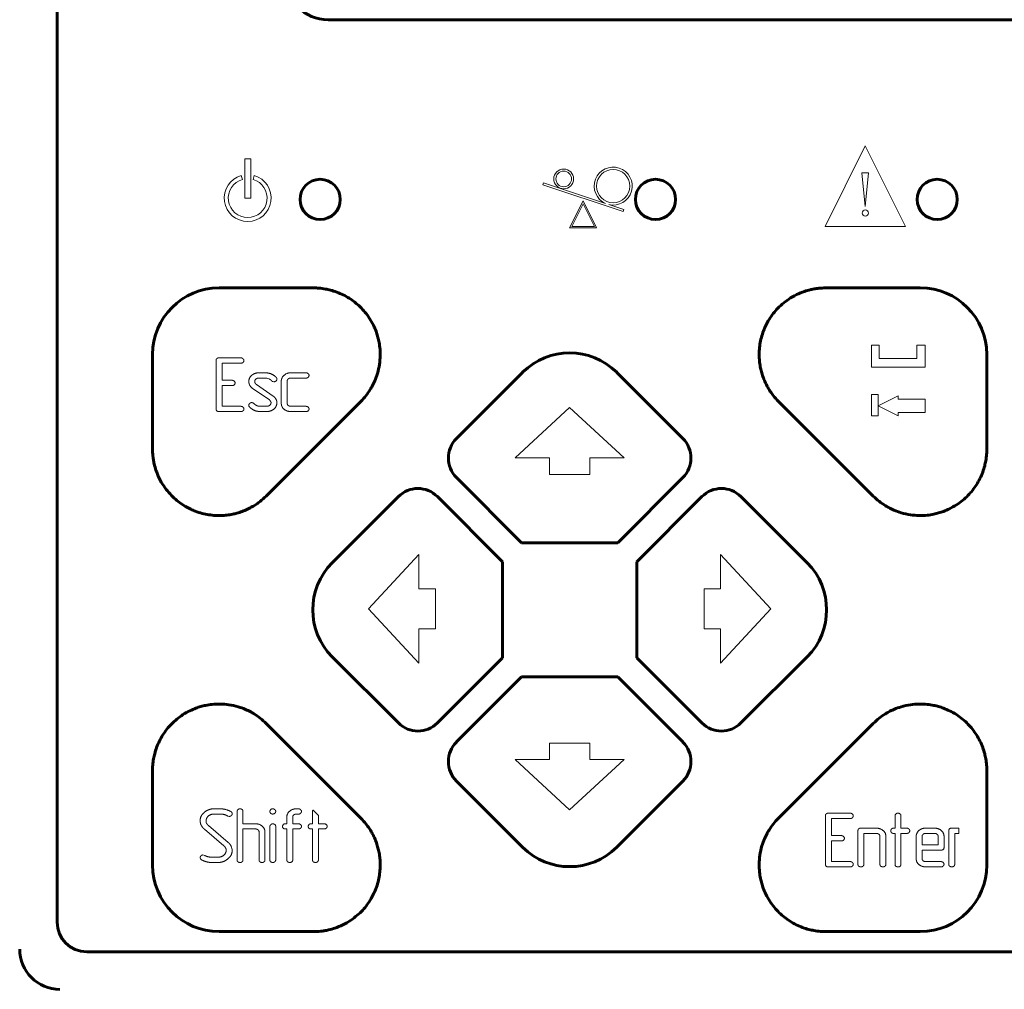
# Model space of a CAD drawing. Header units: millimetres. Extents: x 0 to 420, y 0 to 297.
# Tile 5 of 26: x 129 to 148, y 224 to 242. Entities that reach past the tile are written whole.
import ezdxf

# ---------------------------------------------------------------- set-up
doc = ezdxf.new("R2010")
doc.units = ezdxf.units.MM
doc.linetypes.add('K5LT_BASIC', pattern=[0])
doc.linetypes.add('K5LT_THIN', pattern=[0])
for name, color, linetype, true_color in [('DIM', 6, 'Continuous', 0xff00ff), ('G', 3, 'Continuous', 0x00ff00), ('R', 1, 'Continuous', 0xff0000), ('WELDING', 7, 'Continuous', 0xffffff)]:
    doc.layers.add(name, color=color, linetype=linetype, true_color=true_color)
doc.styles.add('KDIMTEXTSTYLE', font='GOST_AU.SHX', dxfattribs={"width": 0.96, "oblique": 15, "height": 5})
doc.dimstyles.new('KDIMSTYLE (1.00)', dxfattribs={"dimtxt": 5, "dimasz": 1, "dimexe": 2, "dimexo": 0, "dimgap": 1, "dimtad": 1, "dimtxsty": 'KDIMTEXTSTYLE', "dimsah": 1, "dimcen": 0, "dimdle": 1, "dimadec": 0, "dimazin": 0, "dimtfac": 0.667, "dimtmove": 0, "dimatfit": 3, "dimfxl": 1, "dimtvp": 1, "dimtolj": 1, "dimtzin": 0, "dimarcsym": 0})

# ---------------------------------------------------------------- blocks, each defined once
blk = doc.blocks.new('KDIMARROW_03')
at = {"layer": 'G', "color": 0, "linetype": 'K5LT_BASIC', "lineweight": 60}
blk.add_line((-0.884, -0.884), (0.884, 0.884), dxfattribs=at)
at = {"layer": 'R', "color": 0, "linetype": 'K5LT_THIN', "lineweight": 18}
for q in [(-1, 0), (2, 0)]:
    blk.add_line((0, 0), q, dxfattribs=at)

msp = doc.modelspace()

# ---------------------------------------------------------------- linework, layer by layer
at = {"layer": 'G', "color": 5, "linetype": 'K5LT_BASIC', "lineweight": 60, "true_color": 0x0000ff}
for p, q in [((130.196, 252.718), (130.196, 225.218)), ((135.246, 242.043), (158.746, 242.043)), ((134.977, 237.043), (133.212, 237.043)), ((146.281, 237.043), (144.516, 237.043)), ((131.972, 234.038), (131.972, 235.803)), ((147.521, 235.803), (147.521, 234.038)), ((138.87, 235.469), (137.636, 234.236)), ((141.857, 234.236), (140.623, 235.469)), ((134.088, 233.161), (135.854, 234.927)), ((143.639, 234.927), (145.405, 233.161)), ((137.636, 233.508), (138.851, 232.293)), ((141.857, 233.508), (140.642, 232.293)), ((136.554, 233.154), (135.321, 231.92)), ((137.282, 233.154), (138.496, 231.939)), ((142.211, 233.154), (140.996, 231.939)), ((144.172, 231.92), (142.939, 233.154)), ((138.851, 232.293), (140.642, 232.293)), ((138.496, 230.148), (138.496, 231.939)), ((140.996, 231.939), (140.996, 230.148)), ((135.321, 230.167), (136.554, 228.933)), ((137.282, 228.933), (138.496, 230.148)), ((142.211, 228.933), (140.996, 230.148)), ((142.939, 228.933), (144.172, 230.167)), ((137.636, 228.579), (138.851, 229.793)), ((140.642, 229.793), (138.851, 229.793)), ((141.857, 228.579), (140.642, 229.793)), ((135.854, 227.16), (134.088, 228.926)), ((143.639, 227.16), (145.405, 228.926)), ((131.972, 226.284), (131.972, 228.049)), ((147.521, 226.284), (147.521, 228.049)), ((137.636, 227.851), (138.87, 226.618)), ((140.623, 226.618), (141.857, 227.851)), ((133.212, 225.044), (134.977, 225.044)), ((144.516, 225.044), (146.281, 225.044)), ((130.746, 224.668), (163.246, 224.668))]:
    msp.add_line(p, q, dxfattribs=at)
for centre in [(135.096, 238.693), (141.346, 238.693), (146.596, 238.693)]:
    msp.add_circle(centre, 0.375, dxfattribs=at)
for centre, radius, start, end in [((135.246, 242.843), 0.8, 180, 270), ((133.214, 235.801), 1.242, 90.1006, 179.8994), ((146.279, 235.801), 1.242, 0.1006, 89.8994), ((139.746, 234.59), 1.242, 45.1006, 134.8994), ((138.001, 233.872), 0.515, 135.1123, 224.8877), ((141.492, 233.872), 0.515, 315.1123, 44.8877), ((136.918, 232.789), 0.515, 45.1123, 134.8877), ((142.575, 232.789), 0.515, 45.1123, 134.8877), ((136.2, 231.043), 1.242, 135.1006, 224.8994), ((143.293, 231.043), 1.242, 315.1006, 44.8994), ((136.918, 229.298), 0.515, 225.1123, 314.8877), ((142.575, 229.298), 0.515, 225.1123, 314.8877), ((138.001, 228.215), 0.515, 135.1123, 224.8877), ((141.492, 228.215), 0.515, 315.1123, 44.8877), ((139.746, 227.497), 1.242, 225.1006, 314.8994), ((133.214, 226.286), 1.242, 180.1006, 269.8994), ((146.279, 226.286), 1.242, 270.1006, 359.8994), ((130.746, 225.218), 0.55, 180, 270), ((130.246, 224.718), 0.75, 180, 270)]:
    msp.add_arc(centre, radius, start, end, dxfattribs=at)
at = {"layer": 'R', "color": 7, "linetype": 'K5LT_THIN', "lineweight": 18}
for p, q in [((145.255, 239.689), (144.505, 238.189)), ((146.005, 238.189), (145.255, 239.689)), ((133.803, 239.447), (133.69, 239.447)), ((133.69, 239.447), (133.69, 238.718)), ((133.803, 238.718), (133.803, 239.447)), ((133.647, 239.067), (133.626, 239.139)), ((133.867, 239.139), (133.846, 239.067)), ((145.318, 239.189), (145.193, 239.189)), ((145.193, 239.189), (145.255, 238.564)), ((145.255, 238.564), (145.318, 239.189)), ((139.258, 239.004), (139.246, 238.968)), ((139.246, 238.968), (140.746, 238.468)), ((140.417, 238.618), (139.258, 239.004)), ((133.69, 238.718), (133.803, 238.718)), ((139.996, 238.664), (139.746, 238.164)), ((139.996, 238.609), (139.786, 238.188)), ((140.246, 238.164), (139.996, 238.664)), ((140.207, 238.188), (139.996, 238.609)), ((140.758, 238.504), (140.475, 238.598)), ((140.746, 238.468), (140.758, 238.504)), ((139.786, 238.188), (140.207, 238.188)), ((144.505, 238.189), (146.005, 238.189)), ((139.746, 238.164), (140.246, 238.164)), ((145.517, 235.979), (145.371, 235.979)), ((145.371, 235.979), (145.371, 235.564)), ((145.517, 235.727), (145.517, 235.979)), ((146.219, 235.979), (146.219, 235.727)), ((146.371, 235.979), (146.219, 235.979)), ((146.371, 235.564), (146.371, 235.979)), ((133.157, 235.691), (133.157, 234.787)), ((133.62, 235.739), (133.21, 235.739)), ((133.267, 235.321), (133.267, 235.641)), ((133.267, 235.641), (133.62, 235.641)), ((146.219, 235.727), (145.517, 235.727)), ((134.069, 235.461), (133.956, 235.461)), ((134.834, 235.461), (134.548, 235.461)), ((145.371, 235.564), (146.371, 235.564)), ((133.456, 235.321), (133.267, 235.321)), ((133.771, 235.264), (133.782, 235.23)), ((133.956, 235.363), (134.068, 235.363)), ((134.104, 235.359), (134.139, 235.349)), ((134.212, 235.296), (134.233, 235.294)), ((134.29, 235.356), (134.281, 235.372)), ((134.29, 235.341), (134.29, 235.356)), ((134.372, 235.309), (134.372, 234.891)), ((134.482, 234.924), (134.482, 235.307)), ((134.549, 235.363), (134.834, 235.363)), ((133.267, 235.223), (133.456, 235.223)), ((133.267, 234.836), (133.267, 235.223)), ((133.831, 235.175), (134.15, 234.955)), ((134.222, 235.026), (133.908, 235.243)), ((134.482, 234.924), (134.482, 234.892)), ((145.493, 235.055), (145.372, 235.055)), ((145.372, 235.055), (145.372, 234.656)), ((145.493, 234.656), (145.493, 235.055)), ((145.871, 235.031), (145.496, 234.843)), ((145.871, 234.968), (145.871, 235.031)), ((146.373, 234.968), (145.871, 234.968)), ((146.373, 234.718), (146.373, 234.968)), ((133.21, 234.739), (133.62, 234.739)), ((133.62, 234.836), (133.267, 234.836)), ((133.766, 234.856), (133.769, 234.841)), ((133.769, 234.841), (133.778, 234.826)), ((134.099, 234.836), (133.986, 234.836)), ((133.987, 234.739), (134.099, 234.739)), ((134.548, 234.739), (134.834, 234.739)), ((134.549, 234.836), (134.834, 234.836)), ((139.746, 234.812), (138.732, 233.873)), ((140.761, 233.873), (139.746, 234.812)), ((145.496, 234.843), (145.871, 234.656)), ((145.871, 234.718), (146.373, 234.718)), ((145.871, 234.656), (145.871, 234.718)), ((145.372, 234.656), (145.493, 234.656)), ((138.732, 233.873), (139.371, 233.873)), ((139.371, 233.873), (139.371, 233.566)), ((140.121, 233.873), (140.761, 233.873)), ((140.121, 233.566), (140.121, 233.873)), ((139.371, 233.566), (140.121, 233.566)), ((136.936, 232.076), (135.996, 231.062)), ((136.936, 231.437), (136.936, 232.076)), ((142.557, 232.076), (142.557, 231.437)), ((143.496, 231.062), (142.557, 232.076)), ((137.243, 231.437), (136.936, 231.437)), ((137.243, 230.687), (137.243, 231.437)), ((142.25, 231.437), (142.25, 230.687)), ((142.557, 231.437), (142.25, 231.437)), ((135.996, 231.062), (136.936, 230.048)), ((142.557, 230.048), (143.496, 231.062)), ((136.936, 230.687), (137.243, 230.687)), ((136.936, 230.048), (136.936, 230.687)), ((142.25, 230.687), (142.557, 230.687)), ((142.557, 230.687), (142.557, 230.048)), ((140.121, 228.559), (139.371, 228.559)), ((139.371, 228.559), (139.371, 228.251)), ((140.121, 228.251), (140.121, 228.559)), ((138.732, 228.251), (139.746, 227.312)), ((139.371, 228.251), (138.732, 228.251)), ((139.746, 227.312), (140.761, 228.251)), ((140.761, 228.251), (140.121, 228.251)), ((133.239, 227.333), (133.118, 227.333)), ((133.118, 227.235), (133.238, 227.235)), ((133.375, 227.198), (133.4, 227.192)), ((133.548, 227.286), (133.548, 226.381)), ((133.657, 227.055), (133.657, 227.286)), ((134.475, 227.17), (134.475, 227.182)), ((134.585, 227.06), (134.585, 227.181)), ((134.652, 227.333), (134.693, 227.333)), ((134.652, 227.235), (134.693, 227.235)), ((134.954, 227.055), (134.954, 227.286)), ((135.063, 227.21), (134.963, 227.311)), ((135.063, 227.055), (135.063, 227.21)), ((144.513, 226.665), (144.513, 227.203)), ((144.976, 227.251), (144.566, 227.251)), ((145.81, 227.204), (145.81, 226.973)), ((145.92, 226.973), (145.92, 227.204)), ((132.972, 227.084), (132.97, 227.108)), ((132.974, 227.073), (132.972, 227.084)), ((132.98, 227.061), (132.974, 227.073)), ((133.383, 226.704), (133.015, 227.02)), ((133.888, 227.055), (133.657, 227.055)), ((134.159, 227.006), (134.159, 226.38)), ((134.268, 226.38), (134.268, 227.006)), ((134.475, 227.055), (134.448, 227.055)), ((134.475, 227.17), (134.475, 227.055)), ((134.585, 227.055), (134.585, 227.06)), ((134.589, 227.055), (134.585, 227.06)), ((134.589, 227.055), (134.585, 227.055)), ((134.589, 227.055), (134.693, 227.055)), ((134.926, 227.055), (134.954, 227.055)), ((135.063, 227.055), (135.172, 227.055)), ((144.623, 226.833), (144.623, 227.153)), ((144.976, 227.153), (144.623, 227.153)), ((132.94, 226.952), (132.937, 226.955)), ((132.94, 226.952), (133.302, 226.644)), ((133.657, 226.958), (133.887, 226.958)), ((133.657, 226.38), (133.657, 226.958)), ((133.958, 226.901), (133.958, 226.38)), ((134.067, 226.381), (134.067, 226.903)), ((134.448, 226.958), (134.475, 226.958)), ((134.475, 226.958), (134.475, 226.38)), ((134.585, 226.38), (134.585, 226.958)), ((134.585, 226.958), (134.687, 226.958)), ((134.687, 226.958), (134.693, 226.958)), ((134.926, 226.958), (134.954, 226.958)), ((134.954, 226.691), (134.954, 226.958)), ((135.063, 226.958), (135.172, 226.958)), ((135.063, 226.581), (135.063, 226.958)), ((144.681, 226.833), (144.623, 226.833)), ((144.811, 226.833), (144.681, 226.833)), ((145.119, 226.925), (145.119, 226.299)), ((145.46, 226.973), (145.172, 226.973)), ((145.229, 226.299), (145.229, 226.875)), ((145.229, 226.875), (145.459, 226.875)), ((145.529, 226.819), (145.529, 226.299)), ((145.639, 226.299), (145.639, 226.821)), ((145.81, 226.973), (145.783, 226.973)), ((145.783, 226.875), (145.81, 226.875)), ((145.81, 226.875), (145.81, 226.298)), ((146.028, 226.973), (145.92, 226.973)), ((145.92, 226.298), (145.92, 226.875)), ((145.92, 226.875), (146.028, 226.875)), ((146.204, 226.821), (146.204, 226.403)), ((146.314, 226.82), (146.314, 226.661)), ((146.545, 226.973), (146.379, 226.973)), ((146.544, 226.875), (146.38, 226.875)), ((146.614, 226.661), (146.614, 226.82)), ((146.723, 226.611), (146.723, 226.82)), ((146.812, 226.299), (146.812, 226.925)), ((146.865, 226.973), (146.997, 226.973)), ((146.922, 226.875), (146.997, 226.875)), ((146.922, 226.299), (146.922, 226.875)), ((146.997, 226.875), (146.997, 226.973)), ((133.443, 226.621), (133.436, 226.637)), ((134.954, 226.691), (134.954, 226.38)), ((144.513, 226.665), (144.513, 226.299)), ((144.623, 226.735), (144.811, 226.735)), ((144.623, 226.349), (144.623, 226.735)), ((146.314, 226.661), (146.553, 226.661)), ((146.553, 226.661), (146.614, 226.661)), ((132.94, 226.466), (132.912, 226.473)), ((132.94, 226.466), (132.94, 226.466)), ((133.343, 226.579), (133.345, 226.556)), ((133.451, 226.593), (133.443, 226.621)), ((133.455, 226.575), (133.451, 226.593)), ((133.455, 226.555), (133.455, 226.575)), ((135.063, 226.38), (135.063, 226.581)), ((146.314, 226.404), (146.314, 226.563)), ((146.314, 226.563), (146.553, 226.563)), ((146.553, 226.563), (146.667, 226.563)), ((132.865, 226.401), (132.86, 226.422)), ((132.883, 226.385), (132.865, 226.401)), ((133.194, 226.431), (133.075, 226.431)), ((133.076, 226.333), (133.195, 226.333)), ((144.976, 226.349), (144.623, 226.349)), ((146.553, 226.349), (146.38, 226.349)), ((146.553, 226.349), (146.668, 226.349)), ((144.566, 226.251), (144.976, 226.251)), ((146.38, 226.251), (146.553, 226.251)), ((146.553, 226.251), (146.668, 226.251))]:
    msp.add_line(p, q, dxfattribs=at)
for centre, radius in [((139.635, 239.075), 0.185), ((139.635, 239.075), 0.146), ((140.557, 238.942), 0.31), ((145.255, 238.439), 0.0579)]:
    msp.add_circle(centre, radius, dxfattribs=at)
for centre, radius, start, end in [((140.557, 238.942), 0.354, 256.4578, 246.6723), ((133.746, 238.718), 0.437, 105.9454, 74.0546), ((133.746, 238.718), 0.362, 105.9454, 74.0546)]:
    msp.add_arc(centre, radius, start, end, dxfattribs=at)
at = {"layer": 'WELDING', "color": 5, "linetype": 'K5LT_BASIC', "lineweight": 60, "true_color": 0x0000ff}
for points, knots in [([(135.854, 234.927), (135.888, 234.961), (135.951, 235.032), (136.02, 235.13), (136.073, 235.224), (136.121, 235.321), (136.17, 235.456), (136.205, 235.614), (136.218, 235.778), (136.212, 235.924), (136.193, 236.045), (136.168, 236.145), (136.136, 236.243), (136.088, 236.356), (136.02, 236.476), (135.935, 236.591), (135.844, 236.691), (135.745, 236.777), (135.64, 236.852), (135.526, 236.916), (135.408, 236.967), (135.297, 237.002), (135.186, 237.026), (135.082, 237.04), (135.009, 237.043), (134.977, 237.043)], [0, 0, 0, 0, 1.278843, 2.553876, 3.189554, 4.159827, 5.442819, 7.015457, 8.477176, 9.840154, 10.909523, 11.750216, 12.593991, 13.674711, 15.008204, 16.283778, 17.487936, 18.618552, 19.776502, 20.951977, 22.112499, 23.20438, 24.058553, 25.141096, 26, 26, 26, 26]), ([(144.516, 237.043), (144.473, 237.043), (144.408, 237.039), (144.316, 237.027), (144.227, 237.01), (144.109, 236.976), (143.971, 236.919), (143.831, 236.839), (143.707, 236.744), (143.604, 236.645), (143.518, 236.54), (143.449, 236.435), (143.397, 236.335), (143.353, 236.232), (143.317, 236.12), (143.291, 235.995), (143.278, 235.875), (143.277, 235.762), (143.285, 235.654), (143.301, 235.554), (143.325, 235.458), (143.355, 235.366), (143.393, 235.277), (143.436, 235.193), (143.485, 235.114), (143.55, 235.023), (143.604, 234.962), (143.639, 234.927)], [0, 0, 0, 0, 1.236217, 1.854995, 2.681235, 3.85145, 5.360052, 6.994259, 8.483797, 9.843237, 11.094487, 12.378264, 13.464323, 14.336423, 15.619792, 16.844343, 18.00518, 19.086244, 20.076344, 21.130832, 22.005423, 22.929882, 23.904215, 24.778009, 25.670789, 26.566036, 28, 28, 28, 28]), ([(131.972, 234.038), (131.972, 233.995), (131.976, 233.931), (131.988, 233.839), (132.005, 233.75), (132.038, 233.633), (132.095, 233.494), (132.175, 233.354), (132.27, 233.23), (132.369, 233.127), (132.474, 233.041), (132.579, 232.972), (132.679, 232.919), (132.782, 232.875), (132.894, 232.839), (133.019, 232.813), (133.139, 232.8), (133.251, 232.799), (133.36, 232.807), (133.457, 232.823), (133.551, 232.845), (133.644, 232.876), (133.741, 232.916), (133.831, 232.963), (133.908, 233.011), (133.994, 233.074), (134.053, 233.126), (134.088, 233.161)], [0, 0, 0, 0, 1.230812, 1.84721, 2.671, 3.839594, 5.347556, 6.982548, 8.472668, 9.832347, 11.083372, 12.366988, 13.452965, 14.325034, 15.60844, 16.833101, 17.994101, 19.075357, 20.065671, 21.120438, 21.892974, 22.864975, 23.942096, 24.918964, 25.765865, 26.560749, 28, 28, 28, 28]), ([(145.405, 233.161), (145.439, 233.127), (145.51, 233.064), (145.608, 232.995), (145.702, 232.942), (145.799, 232.894), (145.934, 232.845), (146.092, 232.81), (146.256, 232.797), (146.402, 232.803), (146.523, 232.822), (146.623, 232.847), (146.721, 232.879), (146.833, 232.927), (146.954, 232.995), (147.069, 233.08), (147.169, 233.171), (147.255, 233.269), (147.33, 233.375), (147.394, 233.489), (147.445, 233.607), (147.48, 233.718), (147.504, 233.829), (147.518, 233.933), (147.521, 234.005), (147.521, 234.038)], [0, 0, 0, 0, 1.278843, 2.553876, 3.189554, 4.159827, 5.442819, 7.015457, 8.477176, 9.840154, 10.909523, 11.750216, 12.593991, 13.674711, 15.008204, 16.283778, 17.487936, 18.618552, 19.776502, 20.951977, 22.112499, 23.20438, 24.058553, 25.141096, 26, 26, 26, 26]), ([(134.088, 228.926), (134.054, 228.96), (133.983, 229.023), (133.885, 229.092), (133.791, 229.145), (133.694, 229.193), (133.559, 229.242), (133.401, 229.277), (133.237, 229.29), (133.091, 229.284), (132.97, 229.265), (132.87, 229.24), (132.772, 229.208), (132.659, 229.16), (132.539, 229.092), (132.424, 229.007), (132.324, 228.916), (132.238, 228.817), (132.163, 228.712), (132.099, 228.598), (132.048, 228.48), (132.013, 228.369), (131.989, 228.258), (131.975, 228.154), (131.972, 228.081), (131.972, 228.049)], [0, 0, 0, 0, 1.278843, 2.553876, 3.189554, 4.159827, 5.442819, 7.015457, 8.477176, 9.840154, 10.909523, 11.750216, 12.593991, 13.674711, 15.008204, 16.283778, 17.487936, 18.618552, 19.776502, 20.951977, 22.112499, 23.20438, 24.058553, 25.141096, 26, 26, 26, 26]), ([(145.405, 228.926), (145.439, 228.96), (145.51, 229.023), (145.608, 229.092), (145.702, 229.145), (145.799, 229.193), (145.934, 229.242), (146.092, 229.277), (146.256, 229.29), (146.402, 229.284), (146.523, 229.265), (146.623, 229.24), (146.721, 229.208), (146.833, 229.16), (146.954, 229.092), (147.069, 229.007), (147.169, 228.916), (147.255, 228.817), (147.33, 228.712), (147.394, 228.598), (147.445, 228.48), (147.48, 228.369), (147.504, 228.258), (147.518, 228.154), (147.521, 228.081), (147.521, 228.049)], [0, 0, 0, 0, 1.278843, 2.553876, 3.189554, 4.159827, 5.442819, 7.015457, 8.477176, 9.840154, 10.909523, 11.750216, 12.593991, 13.674711, 15.008204, 16.283778, 17.487936, 18.618552, 19.776502, 20.951977, 22.112499, 23.20438, 24.058553, 25.141096, 26, 26, 26, 26]), ([(134.977, 225.044), (135.02, 225.044), (135.085, 225.048), (135.177, 225.06), (135.266, 225.077), (135.384, 225.111), (135.522, 225.168), (135.662, 225.248), (135.786, 225.343), (135.888, 225.442), (135.975, 225.547), (136.044, 225.652), (136.096, 225.752), (136.14, 225.855), (136.176, 225.967), (136.202, 226.092), (136.215, 226.212), (136.216, 226.325), (136.208, 226.433), (136.192, 226.533), (136.168, 226.629), (136.138, 226.721), (136.1, 226.81), (136.057, 226.894), (136.008, 226.973), (135.943, 227.064), (135.889, 227.125), (135.854, 227.16)], [0, 0, 0, 0, 1.236217, 1.854995, 2.681235, 3.85145, 5.360052, 6.994259, 8.483797, 9.843237, 11.094487, 12.378264, 13.464323, 14.336423, 15.619792, 16.844343, 18.00518, 19.086244, 20.076344, 21.130832, 22.005423, 22.929882, 23.904215, 24.778009, 25.670789, 26.566036, 28, 28, 28, 28]), ([(143.639, 227.16), (143.605, 227.126), (143.542, 227.055), (143.473, 226.957), (143.419, 226.863), (143.372, 226.766), (143.323, 226.631), (143.288, 226.473), (143.275, 226.309), (143.281, 226.163), (143.3, 226.042), (143.325, 225.942), (143.357, 225.844), (143.405, 225.731), (143.473, 225.611), (143.558, 225.496), (143.649, 225.396), (143.747, 225.31), (143.853, 225.235), (143.967, 225.171), (144.085, 225.12), (144.196, 225.085), (144.307, 225.061), (144.411, 225.047), (144.483, 225.044), (144.516, 225.044)], [0, 0, 0, 0, 1.278843, 2.553876, 3.189554, 4.159827, 5.442819, 7.015457, 8.477176, 9.840154, 10.909523, 11.750216, 12.593991, 13.674711, 15.008204, 16.283778, 17.487936, 18.618552, 19.776502, 20.951977, 22.112499, 23.20438, 24.058553, 25.141096, 26, 26, 26, 26])]:
    msp.add_open_spline(points, degree=3, knots=knots, dxfattribs=at)
at = {"layer": 'WELDING', "color": 7, "linetype": 'K5LT_THIN', "lineweight": 18}
for points in [[(133.21, 235.739), (133.157, 235.739), (133.157, 235.691)], [(133.676, 235.69), (133.676, 235.708), (133.641, 235.739), (133.62, 235.739)], [(133.62, 235.641), (133.647, 235.641), (133.676, 235.672), (133.676, 235.69)], [(133.956, 235.461), (133.872, 235.461), (133.818, 235.411)], [(134.281, 235.372), (134.242, 235.415), (134.132, 235.461), (134.069, 235.461)], [(134.548, 235.461), (134.473, 235.461), (134.372, 235.367), (134.372, 235.309)], [(134.889, 235.412), (134.889, 235.43), (134.854, 235.461), (134.834, 235.461)], [(133.511, 235.272), (133.511, 235.29), (133.476, 235.321), (133.456, 235.321)], [(133.456, 235.223), (133.482, 235.223), (133.511, 235.254), (133.511, 235.272)], [(133.818, 235.411), (133.766, 235.364), (133.766, 235.297)], [(133.766, 235.297), (133.766, 235.283), (133.771, 235.264)], [(133.876, 235.296), (133.876, 235.323), (133.919, 235.363), (133.956, 235.363)], [(133.908, 235.243), (133.876, 235.266), (133.876, 235.296)], [(134.068, 235.363), (134.086, 235.363), (134.104, 235.359)], [(134.139, 235.349), (134.173, 235.335), (134.193, 235.312)], [(134.193, 235.312), (134.199, 235.305), (134.204, 235.301)], [(134.204, 235.301), (134.206, 235.299), (134.212, 235.296)], [(134.233, 235.294), (134.255, 235.294), (134.272, 235.307)], [(134.272, 235.307), (134.29, 235.323), (134.29, 235.341)], [(134.482, 235.307), (134.482, 235.33), (134.52, 235.363), (134.549, 235.363)], [(134.834, 235.363), (134.86, 235.363), (134.889, 235.394), (134.889, 235.412)], [(133.782, 235.23), (133.802, 235.196), (133.831, 235.175)], [(133.82, 234.905), (133.797, 234.905), (133.766, 234.871), (133.766, 234.856)], [(133.843, 234.901), (133.833, 234.905), (133.82, 234.905)], [(133.863, 234.886), (133.854, 234.898), (133.843, 234.901)], [(133.917, 234.849), (133.878, 234.869), (133.863, 234.886)], [(134.181, 234.904), (134.181, 234.878), (134.136, 234.836), (134.099, 234.836)], [(134.15, 234.955), (134.181, 234.927), (134.181, 234.904)], [(134.273, 234.968), (134.255, 235.004), (134.222, 235.026)], [(134.237, 234.788), (134.29, 234.836), (134.29, 234.902)], [(134.29, 234.902), (134.29, 234.937), (134.273, 234.968)], [(134.372, 234.891), (134.372, 234.857), (134.386, 234.828)], [(134.549, 234.836), (134.52, 234.836), (134.482, 234.869), (134.482, 234.892)], [(133.157, 234.787), (133.157, 234.739), (133.21, 234.739)], [(133.676, 234.788), (133.676, 234.806), (133.641, 234.836), (133.62, 234.836)], [(133.62, 234.739), (133.647, 234.739), (133.676, 234.77), (133.676, 234.788)], [(133.778, 234.826), (133.819, 234.782), (133.922, 234.739), (133.987, 234.739)], [(133.986, 234.836), (133.947, 234.836), (133.917, 234.849)], [(134.099, 234.739), (134.183, 234.739), (134.237, 234.788)], [(134.889, 234.788), (134.889, 234.806), (134.854, 234.836), (134.834, 234.836)], [(134.834, 234.739), (134.86, 234.739), (134.889, 234.77), (134.889, 234.788)], [(132.927, 227.257), (132.86, 227.202), (132.86, 227.112)], [(132.94, 227.269), (132.933, 227.263), (132.927, 227.257)], [(133.118, 227.333), (133.015, 227.333), (132.94, 227.269)], [(132.97, 227.108), (132.97, 227.161), (133.053, 227.235), (133.118, 227.235)], [(133.238, 227.235), (133.313, 227.235), (133.375, 227.198)], [(133.433, 227.281), (133.391, 227.306), (133.282, 227.333), (133.239, 227.333)], [(133.4, 227.192), (133.424, 227.192), (133.459, 227.222), (133.459, 227.243)], [(133.459, 227.243), (133.454, 227.26), (133.44, 227.278), (133.433, 227.281)], [(133.601, 227.334), (133.58, 227.334), (133.548, 227.303), (133.548, 227.286)], [(133.657, 227.286), (133.657, 227.309), (133.621, 227.334), (133.601, 227.334)], [(134.212, 227.334), (134.186, 227.334), (134.159, 227.297), (134.159, 227.285)], [(134.159, 227.285), (134.159, 227.263), (134.187, 227.236), (134.212, 227.236)], [(134.268, 227.285), (134.268, 227.306), (134.229, 227.334), (134.212, 227.334)], [(134.212, 227.236), (134.239, 227.236), (134.268, 227.267), (134.268, 227.285)], [(134.652, 227.333), (134.579, 227.333), (134.475, 227.245), (134.475, 227.182)], [(134.585, 227.181), (134.585, 227.203), (134.624, 227.235), (134.652, 227.235)], [(134.748, 227.284), (134.748, 227.302), (134.713, 227.333), (134.693, 227.333)], [(134.693, 227.235), (134.719, 227.235), (134.748, 227.267), (134.748, 227.284)], [(134.963, 227.311), (134.954, 227.299), (134.954, 227.286)], [(144.566, 227.251), (144.513, 227.251), (144.513, 227.203)], [(145.031, 227.202), (145.031, 227.22), (144.996, 227.251), (144.976, 227.251)], [(145.017, 227.169), (145.031, 227.184), (145.031, 227.202)], [(145.864, 227.252), (145.843, 227.252), (145.81, 227.221), (145.81, 227.204)], [(145.92, 227.204), (145.92, 227.227), (145.884, 227.252), (145.864, 227.252)], [(132.86, 227.112), (132.86, 227.067), (132.878, 227.027)], [(132.878, 227.027), (132.907, 226.98), (132.937, 226.955)], [(133.015, 227.02), (132.989, 227.046), (132.98, 227.061)], [(134.067, 226.903), (134.067, 226.968), (133.962, 227.055), (133.888, 227.055)], [(134.213, 227.053), (134.191, 227.053), (134.159, 227.021), (134.159, 227.006)], [(134.268, 227.006), (134.268, 227.029), (134.232, 227.053), (134.213, 227.053)], [(134.448, 227.055), (134.421, 227.055), (134.394, 227.019), (134.394, 227.006)], [(134.394, 227.006), (134.394, 226.987), (134.409, 226.97)], [(134.748, 227.006), (134.748, 227.025), (134.713, 227.055), (134.693, 227.055)], [(134.693, 226.958), (134.719, 226.958), (134.748, 226.989), (134.748, 227.006)], [(134.926, 227.055), (134.9, 227.055), (134.873, 227.019), (134.873, 227.006)], [(134.873, 227.006), (134.873, 226.987), (134.888, 226.97)], [(135.227, 227.006), (135.227, 227.025), (135.192, 227.055), (135.172, 227.055)], [(135.172, 226.958), (135.198, 226.958), (135.227, 226.989), (135.227, 227.006)], [(144.976, 227.153), (145, 227.153), (145.014, 227.166)], [(133.887, 226.958), (133.918, 226.958), (133.958, 226.924), (133.958, 226.901)], [(134.409, 226.97), (134.424, 226.958), (134.448, 226.958)], [(134.888, 226.97), (134.903, 226.958), (134.926, 226.958)], [(144.867, 226.784), (144.867, 226.802), (144.832, 226.833), (144.811, 226.833)], [(145.172, 226.973), (145.119, 226.973), (145.119, 226.925)], [(145.459, 226.875), (145.489, 226.875), (145.529, 226.842), (145.529, 226.819)], [(145.639, 226.821), (145.639, 226.885), (145.533, 226.973), (145.46, 226.973)], [(145.783, 226.973), (145.757, 226.973), (145.73, 226.936), (145.73, 226.924)], [(145.73, 226.924), (145.73, 226.904), (145.745, 226.888)], [(145.745, 226.888), (145.76, 226.875), (145.783, 226.875)], [(146.084, 226.924), (146.084, 226.942), (146.049, 226.973), (146.028, 226.973)], [(146.028, 226.875), (146.055, 226.875), (146.084, 226.906), (146.084, 226.924)], [(146.379, 226.973), (146.305, 226.973), (146.204, 226.879), (146.204, 226.821)], [(146.38, 226.875), (146.352, 226.875), (146.314, 226.843), (146.314, 226.82)], [(146.553, 226.875), (146.548, 226.875), (146.544, 226.875)], [(146.553, 226.973), (146.549, 226.973), (146.545, 226.973)], [(146.865, 226.973), (146.812, 226.973), (146.812, 226.925)], [(133.302, 226.644), (133.327, 226.622), (133.335, 226.601)], [(133.436, 226.637), (133.417, 226.679), (133.383, 226.704)], [(144.811, 226.735), (144.838, 226.735), (144.867, 226.766), (144.867, 226.784)], [(132.912, 226.473), (132.891, 226.473), (132.86, 226.44), (132.86, 226.422)], [(133.075, 226.431), (133.003, 226.431), (132.94, 226.466)], [(133.345, 226.556), (133.345, 226.508), (133.255, 226.431), (133.194, 226.431)], [(133.335, 226.601), (133.338, 226.594), (133.342, 226.583), (133.343, 226.579)], [(133.388, 226.412), (133.455, 226.465), (133.455, 226.555)], [(146.667, 226.563), (146.723, 226.563), (146.723, 226.611)], [(132.883, 226.385), (132.911, 226.368), (132.94, 226.357)], [(132.94, 226.357), (133.003, 226.333), (133.076, 226.333)], [(133.195, 226.333), (133.309, 226.333), (133.388, 226.412)], [(133.548, 226.381), (133.548, 226.355), (133.567, 226.342)], [(133.567, 226.342), (133.591, 226.332), (133.601, 226.332)], [(133.601, 226.332), (133.625, 226.332), (133.64, 226.344)], [(133.64, 226.344), (133.657, 226.358), (133.657, 226.38)], [(133.958, 226.38), (133.958, 226.355), (133.977, 226.342)], [(133.977, 226.342), (134.001, 226.332), (134.011, 226.332)], [(134.011, 226.332), (134.035, 226.332), (134.051, 226.344)], [(134.051, 226.344), (134.067, 226.358), (134.067, 226.381)], [(134.159, 226.38), (134.159, 226.355), (134.178, 226.342)], [(134.178, 226.342), (134.203, 226.332), (134.213, 226.332)], [(134.213, 226.332), (134.233, 226.332), (134.251, 226.345)], [(134.251, 226.345), (134.268, 226.365), (134.268, 226.38)], [(134.475, 226.38), (134.475, 226.355), (134.494, 226.342)], [(134.494, 226.342), (134.518, 226.332), (134.529, 226.332)], [(134.529, 226.332), (134.552, 226.332), (134.568, 226.344)], [(134.568, 226.344), (134.585, 226.358), (134.585, 226.38)], [(134.954, 226.38), (134.954, 226.355), (134.973, 226.342)], [(134.973, 226.342), (134.997, 226.332), (135.007, 226.332)], [(135.007, 226.332), (135.031, 226.332), (135.046, 226.344)], [(135.046, 226.344), (135.063, 226.358), (135.063, 226.38)], [(144.513, 226.299), (144.513, 226.251), (144.566, 226.251)], [(145.031, 226.3), (145.031, 226.318), (144.996, 226.349), (144.976, 226.349)], [(144.976, 226.251), (145.002, 226.251), (145.031, 226.282), (145.031, 226.3)], [(145.119, 226.299), (145.119, 226.273), (145.138, 226.26)], [(145.138, 226.26), (145.163, 226.251), (145.173, 226.251)], [(145.173, 226.251), (145.196, 226.251), (145.212, 226.262)], [(145.212, 226.262), (145.229, 226.276), (145.229, 226.299)], [(145.529, 226.299), (145.529, 226.273), (145.548, 226.26)], [(145.548, 226.26), (145.572, 226.251), (145.583, 226.251)], [(145.583, 226.251), (145.606, 226.251), (145.622, 226.262)], [(145.622, 226.262), (145.639, 226.276), (145.639, 226.299)], [(145.81, 226.298), (145.81, 226.272), (145.83, 226.259)], [(145.83, 226.259), (145.854, 226.25), (145.864, 226.25)], [(145.864, 226.25), (145.888, 226.25), (145.903, 226.261)], [(145.903, 226.261), (145.92, 226.276), (145.92, 226.298)], [(146.204, 226.403), (146.204, 226.338), (146.307, 226.251), (146.38, 226.251)], [(146.38, 226.349), (146.352, 226.349), (146.314, 226.381), (146.314, 226.404)], [(146.723, 226.3), (146.723, 226.318), (146.688, 226.349), (146.668, 226.349)], [(146.668, 226.251), (146.694, 226.251), (146.723, 226.282), (146.723, 226.3)], [(146.812, 226.299), (146.812, 226.273), (146.832, 226.26)], [(146.832, 226.26), (146.856, 226.251), (146.866, 226.251)], [(146.866, 226.251), (146.889, 226.251), (146.905, 226.262)], [(146.905, 226.262), (146.922, 226.276), (146.922, 226.299)]]:
    msp.add_open_spline(points, degree=2, dxfattribs=at)
for points, knots in [([(134.386, 234.828), (134.399, 234.803), (134.475, 234.739), (134.548, 234.739)], [0.526096, 0.526096, 0.526096, 1, 2, 2, 2]), ([(145.014, 227.166), (145.016, 227.167), (145.017, 227.169), (145.017, 227.169)], [0.91202144, 0.91202144, 0.91202144, 1, 1.00824994, 1.00824994, 1.00824994]), ([(146.723, 226.82), (146.723, 226.884), (146.622, 226.971), (146.553, 226.973)], [0, 0, 0, 1, 1.945793, 1.945793, 1.945793]), ([(146.614, 226.82), (146.614, 226.842), (146.577, 226.873), (146.553, 226.875)], [0, 0, 0, 1, 1.855389, 1.855389, 1.855389])]:
    msp.add_open_spline(points, degree=2, knots=knots, dxfattribs=at)

# ---------------------------------------------------------------- dimensions: what is measured, and where the dimension line sits
at = {"layer": 'DIM', "color": 7}
msp.add_linear_dim(base=(111.234, 282.917), p1=(182.496, 262.768), p2=(111.234, 196.456), location=(146.865, 282.917), text='\\H3.0;\\W0.965;\\Q15;\\Q15;\\H3.0;\\W0.965;\\Q15;\\H3.0;\\W0.965;\\Q15;\\Q15;285\\Q15;\\H0.00;\\H3.0;\\W0.965;\\Q15;\\Q15;', dimstyle='KDIMSTYLE (1.00)', override={"dimexo": 2, "dimblk1": 'KDIMARROW_03', "dimblk2": 'KDIMARROW_03', "dimse1": 0, "dimse2": 0, "dimclrt": 7, "dimtolj": 1}, dxfattribs=at).render()

doc.saveas('drawing.dxf')
